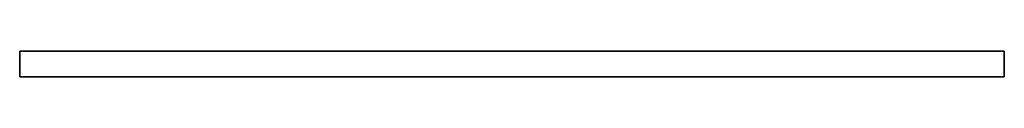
# Model space of a CAD drawing. Header units: millimetres. Extents: x 0 to 2050, y -17 to 36.
import ezdxf

# ---------------------------------------------------------------- set-up
doc = ezdxf.new("R2010")
doc.units = ezdxf.units.MM
doc.header["$LTSCALE"] = 10
doc.layers.add('3DD-cke-_BESCH_sich_laufhor_hilf', color=1, linetype='Continuous')
doc.layers.add('3DD-cke-_BESCH_sich_laufhor_hilf_wnz', color=1, linetype='Continuous')

msp = doc.modelspace()

# ---------------------------------------------------------------- linework, layer by layer
at = {"layer": '3DD-cke-_BESCH_sich_laufhor_hilf_wnz'}
msp.add_polyline3d([(0, 36, 0), (0, 36, 0), (0, 36, 0), (0, 36, 0), (0, 36, 0), (0, 36, 0), (0, -17, 0), (0, -17, -33), (0, 36, -33), (0, -17, -33), (2050, -17, -33), (2050, 36, -33), (2050, -17, -33), (2050, -17, 0), (2050, 36, 0), (2050, -17, 0), (0, -17, 0), (0, 36, 0), (0, 36, -33), (2050, 36, -33), (2050, 36, 0), (0, 36, 0)], dxfattribs=at)

# ---------------------------------------------------------------- meshes
at = {"layer": '3DD-cke-_BESCH_sich_laufhor_hilf'}
mesh = msp.add_polymesh((6, 3), dxfattribs=at)
for k, corner in enumerate([(2050, 36), (2050, -17), (2050, -17), (0, 36), (0, -17), (0, -17), (0, 36, -33), (0, -17, -33), (0, -17), (2050, 36, -33), (2050, -17, -33), (2050, -17), (2050, 36, -33), (2050, 36, -33), (2050, 36), (0, 36, -33), (0, 36, -33), (0, 36)]):
    mesh.set_mesh_vertex(divmod(k, 3), corner)

doc.saveas('drawing.dxf')
